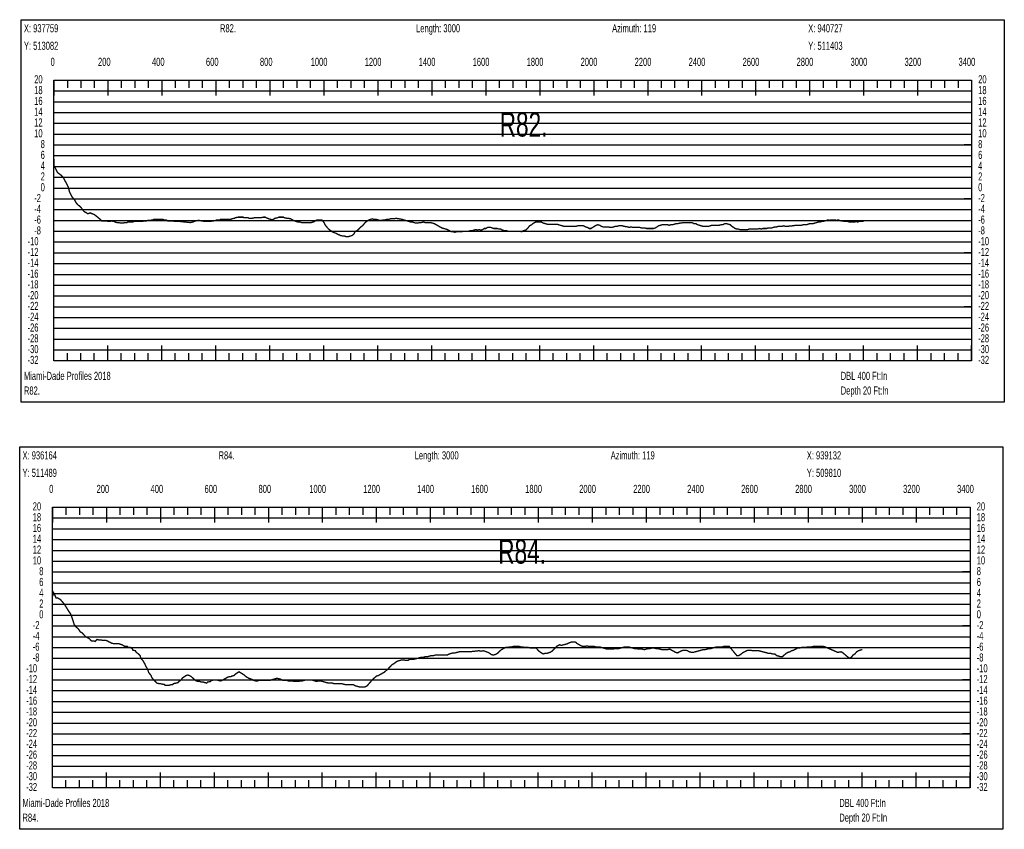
# Model space of a CAD drawing. Header units: inches. Extents: x 471865 to 538526, y 1054316 to 1102451.
# Tile 88 of 114: x 516728 to 520376, y 1075550 to 1078551. Entities that reach past the tile are written whole.
import ezdxf

# ---------------------------------------------------------------- set-up
doc = ezdxf.new("R2010")
doc.units = ezdxf.units.IN
doc.header["$MEASUREMENT"] = 0
for name, color, linetype in [('LABELS', 7, 'Continuous'), ('X_Gr1', 7, 'Continuous'), ('XSECTION', 7, 'Continuous')]:
    doc.layers.add(name, color=color, linetype=linetype)
doc.styles.get("Standard").update_dxf_attribs({"font": 'arial.ttf'})

msp = doc.modelspace()

# ---------------------------------------------------------------- linework, layer by layer
at = {"layer": 'X_Gr1', "color": 6, "linetype": 'Continuous', "lineweight": 18, "true_color": 0xff00ff, "transparency": 33554687, "const_width": 5}
for points in [[(516854.7, 1078034.8), (516854.7, 1078034.8), (516855.4, 1078009.8), (516856.7, 1078006.1), (516868.5, 1077983.8), (516881.5, 1077974), (516889.4, 1077965.9), (516897.9, 1077949.9), (516908.2, 1077929.3), (516912.5, 1077912), (516921.6, 1077894.1), (516930.1, 1077884.7), (516937.3, 1077871.7), (516943.1, 1077864.5), (516950.3, 1077859.8), (516956.3, 1077853.4), (516962.8, 1077843.6), (516968.9, 1077838.1), (516973.4, 1077836.4), (516979.8, 1077831.4), (516990.3, 1077834.8), (516993, 1077832.8), (516998.3, 1077830.8), (517003.9, 1077828.8), (517009.3, 1077824.8), (517028.5, 1077808.8), (517031.4, 1077804.8), (517037.1, 1077804.8), (517042.8, 1077804.8), (517048.8, 1077804.8), (517058.2, 1077802.8), (517061.4, 1077802.8), (517067.9, 1077804.8), (517078, 1077802.8), (517081.4, 1077800.8), (517088.1, 1077798.8), (517094.9, 1077798.8), (517101.5, 1077796.8), (517111.5, 1077796.8), (517114.9, 1077798.8), (517125.1, 1077798.8), (517128.6, 1077800.8), (517135.9, 1077800.8), (517146.6, 1077800.8), (517150.2, 1077802.8), (517161.2, 1077802.8), (517165, 1077802.8), (517172.4, 1077802.8), (517183.4, 1077802.8), (517187, 1077804.8), (517198.2, 1077804.8), (517202, 1077806.8), (517209.5, 1077806.8), (517220.8, 1077808.8), (517224.5, 1077810.8), (517231.9, 1077810.8), (517243.1, 1077810.8), (517246.8, 1077810.8), (517257.7, 1077810.8), (517261.5, 1077808.8), (517269.2, 1077808.8), (517276.9, 1077804.8), (517284.7, 1077804.8), (517296.2, 1077804.8), (517303.9, 1077802.8), (517307.9, 1077802.8), (517315.7, 1077802.8), (517323.2, 1077802.8), (517328.4, 1077802.3), (517333.5, 1077801.7), (517338.7, 1077801.1), (517343.9, 1077800.6), (517349, 1077800), (517354.2, 1077799.4), (517359.4, 1077798.9), (517359.7, 1077798.8), (517370.2, 1077800.8), (517373.4, 1077802.8), (517379.9, 1077804.8), (517389.3, 1077806.8), (517392.4, 1077806.8), (517401.7, 1077804.8), (517408, 1077804.8), (517411.3, 1077802.8), (517421.1, 1077802.8), (517424.4, 1077802.8), (517434.4, 1077802.8), (517441.1, 1077804.8), (517444.6, 1077804.8), (517454.8, 1077806.8), (517458.2, 1077808.8), (517468.7, 1077808.8), (517472.2, 1077810.8), (517479.1, 1077810.8), (517489.3, 1077810.8), (517503.4, 1077810.8), (517510.4, 1077810.8), (517513.9, 1077812.8), (517523.9, 1077814.8), (517527.2, 1077816.8), (517536.9, 1077818.8), (517543.3, 1077818.8), (517546.5, 1077818.8), (517555.8, 1077818.8), (517558.9, 1077816.8), (517568, 1077816.8), (517573.9, 1077816.8), (517576.9, 1077814.8), (517586, 1077814.8), (517589.1, 1077814.8), (517598.4, 1077816.8), (517604.7, 1077816.8), (517607.9, 1077816.8), (517617.9, 1077816.8), (517621.2, 1077816.8), (517631, 1077818.8), (517637.6, 1077818.8), (517641, 1077816.8), (517650.8, 1077812.8), (517657.4, 1077810.8), (517664.1, 1077808.8), (517670.7, 1077812.8), (517674.2, 1077814.8), (517684.5, 1077816.8), (517687.9, 1077818.8), (517697.8, 1077818.8), (517704.6, 1077818.8), (517708, 1077816.8), (517718.3, 1077814.8), (517721.6, 1077814.8), (517731.8, 1077812.8), (517738.5, 1077808.8), (517741.9, 1077806.8), (517752.3, 1077802.8), (517759.2, 1077800.8), (517766, 1077800.8), (517772.2, 1077798.8), (517775.3, 1077798.8), (517784.4, 1077798.8), (517790.2, 1077798.8), (517795.9, 1077798.8), (517801.8, 1077798.8), (517807.9, 1077798.8), (517813.9, 1077800.8), (517819.7, 1077802.8), (517825.2, 1077806.8), (517830.5, 1077808.8), (517833.2, 1077808.8), (517841.1, 1077808.8), (517846.2, 1077808.8), (517851.3, 1077804.8), (517856.5, 1077796.8), (517859.1, 1077790.8), (517866.9, 1077780.8), (517872.4, 1077774.8), (517877.8, 1077770.8), (517883.1, 1077766.8), (517888.8, 1077762.8), (517894.7, 1077760.8), (517900.6, 1077758.8), (517906.7, 1077754.8), (517912.8, 1077752.8), (517916.1, 1077750.8), (517925.8, 1077748.8), (517932.3, 1077748.8), (517935.7, 1077746.8), (517945.7, 1077746.8), (517952.5, 1077748.8), (517959.4, 1077750.8), (517966.3, 1077756.8), (517969.9, 1077764.8), (517980.5, 1077770.8), (517987.6, 1077778.8), (517994.8, 1077784.8), (518001.9, 1077790.8), (518005.5, 1077796.8), (518015.6, 1077804.8), (518022.2, 1077808.8), (518028.6, 1077810.8), (518035.1, 1077812.8), (518038.4, 1077810.8), (518048.2, 1077810.8), (518054.9, 1077808.8), (518061.7, 1077806.8), (518068.4, 1077806.8), (518074.8, 1077808.8), (518081.3, 1077808.8), (518088.4, 1077810.8), (518095.3, 1077810.8), (518102.1, 1077812.8), (518108.9, 1077812.8), (518115.7, 1077812.8), (518122.7, 1077814.8), (518129.7, 1077812.8), (518133.3, 1077812.8), (518143.6, 1077810.8), (518150.4, 1077808.8), (518157.3, 1077806.8), (518164, 1077804.8), (518170.4, 1077802.8), (518176.6, 1077800.8), (518182.8, 1077800.8), (518189.2, 1077798.8), (518195.7, 1077796.8), (518202.5, 1077796.8), (518209.5, 1077798.8), (518216.1, 1077798.8), (518222.9, 1077800.8), (518229.8, 1077798.8), (518236.3, 1077798.8), (518243.2, 1077798.8), (518250.1, 1077798.8), (518257, 1077796.8), (518264, 1077794.8), (518271.1, 1077790.8), (518278, 1077786.8), (518284.8, 1077782.8), (518292, 1077778.8), (518299.2, 1077776.8), (518306.1, 1077774.8), (518312.9, 1077772.8), (518319.7, 1077768.8), (518326.5, 1077764.8), (518333.4, 1077764.8), (518340.1, 1077762.8), (518346.7, 1077764.8), (518353.1, 1077764.8), (518359.3, 1077764.8), (518365.7, 1077764.8), (518372.1, 1077766.8), (518378.6, 1077766.8), (518385, 1077766.8), (518391.5, 1077766.8), (518398, 1077768.8), (518404.5, 1077768.8), (518411.1, 1077770.8), (518417.4, 1077772.8), (518423.7, 1077770.8), (518430.2, 1077772.8), (518436.5, 1077770.8), (518442.8, 1077772.8), (518449, 1077776.8), (518455, 1077776.8), (518461.1, 1077780.8), (518467.1, 1077780.8), (518473.1, 1077780.8), (518478.9, 1077778.8), (518485, 1077776.8), (518491.1, 1077776.8), (518497.2, 1077776.8), (518503.5, 1077774.8), (518510, 1077774.8), (518516.5, 1077770.8), (518523.3, 1077768.8), (518530.2, 1077768.8), (518537.1, 1077766.8), (518544.2, 1077766.8), (518551.2, 1077766.8), (518558.3, 1077766.8), (518565.6, 1077766.8), (518572.9, 1077766.8), (518580.1, 1077766.8), (518587.4, 1077764.8), (518594.8, 1077768.8), (518602.1, 1077770.8), (518609.3, 1077776.8), (518616.7, 1077786.8), (518624.2, 1077790.8), (518631.7, 1077796.8), (518639.1, 1077800.8), (518646.5, 1077800.8), (518653.7, 1077800.8), (518660.8, 1077800.8), (518667.9, 1077796.8), (518675, 1077794.8), (518682.1, 1077792.8), (518689.2, 1077792.8), (518696.3, 1077792.8), (518703.4, 1077792.8), (518710.5, 1077792.8), (518717.4, 1077792.8), (518724.1, 1077790.8), (518731, 1077788.8), (518738.2, 1077786.8), (518745.4, 1077784.8), (518752.1, 1077784.8), (518758.7, 1077784.8), (518765.7, 1077784.8), (518773.3, 1077784.8), (518780.9, 1077784.8), (518788.2, 1077784.8), (518795.3, 1077786.8), (518802.5, 1077786.8), (518809.8, 1077786.8), (518816.9, 1077786.8), (518824.1, 1077782.8), (518831.2, 1077780.8), (518838, 1077776.8), (518844.3, 1077776.8), (518850.6, 1077780.8), (518857, 1077784.8), (518863.4, 1077788.8), (518869.9, 1077790.8), (518876.6, 1077788.8), (518883.2, 1077784.8), (518889.6, 1077782.8), (518895.8, 1077782.8), (518902.1, 1077782.8), (518908.5, 1077782.8), (518915, 1077780.8), (518921.5, 1077780.8), (518928, 1077782.8), (518934.3, 1077784.8), (518940.6, 1077784.8), (518947.2, 1077786.8), (518953.9, 1077786.8), (518960.6, 1077786.8), (518967.2, 1077784.8), (518980.1, 1077782.8), (518986.7, 1077780.8), (518993.1, 1077782.8), (518999.6, 1077780.8), (519006.2, 1077780.8), (519012.6, 1077780.8), (519018.9, 1077780.8), (519025.1, 1077780.8), (519031.4, 1077778.8), (519037.6, 1077778.8), (519044, 1077778.8), (519050.2, 1077776.8), (519056.4, 1077776.8), (519062.9, 1077776.8), (519069.5, 1077776.8), (519076.1, 1077776.8), (519082.7, 1077778.8), (519088.9, 1077782.8), (519095.1, 1077786.8), (519101.6, 1077788.8), (519108.3, 1077790.8), (519114.8, 1077790.8), (519121.2, 1077790.8), (519127.5, 1077790.8), (519134.1, 1077788.8), (519140.6, 1077790.8), (519146.9, 1077790.8), (519153.2, 1077792.8), (519159.7, 1077794.8), (519166.2, 1077794.8), (519172.7, 1077796.8), (519179.4, 1077796.8), (519186.2, 1077798.8), (519192.8, 1077798.8), (519199.2, 1077798.8), (519205.7, 1077798.8), (519212.2, 1077798.8), (519218.8, 1077798.8), (519225.6, 1077794.8), (519232.5, 1077794.8), (519239.4, 1077790.8), (519246.1, 1077788.8), (519252.7, 1077786.8), (519259.4, 1077784.8), (519266.3, 1077784.8), (519273, 1077784.8), (519279.5, 1077784.8), (519286.2, 1077786.8), (519292.9, 1077788.8), (519299.6, 1077788.8), (519306.3, 1077788.8), (519312.9, 1077788.8), (519319.6, 1077788.8), (519326.2, 1077790.8), (519332.9, 1077790.8), (519339.9, 1077794.8), (519346.9, 1077794.8), (519353.6, 1077792.8), (519360.3, 1077790.8), (519366.7, 1077784.8), (519372.8, 1077780.8), (519378.7, 1077776.8), (519384.4, 1077774.8), (519390.3, 1077774.8), (519396.1, 1077772.8), (519401.6, 1077772.8), (519407.2, 1077772.8), (519413.2, 1077772.8), (519419.3, 1077772.8), (519425.2, 1077772.8), (519431, 1077774.8), (519436.8, 1077774.8), (519442.8, 1077774.8), (519449.2, 1077774.8), (519455.6, 1077774.8), (519462, 1077774.8), (519468.4, 1077776.8), (519474.8, 1077774.8), (519481.3, 1077776.8), (519487.9, 1077776.8), (519494.3, 1077776.8), (519500.6, 1077778.8), (519507, 1077778.8), (519513.4, 1077778.8), (519519.6, 1077780.8), (519525.9, 1077782.8), (519532.2, 1077782.8), (519538.7, 1077784.8), (519545.4, 1077784.8), (519552.1, 1077784.8), (519558.7, 1077786.8), (519565, 1077784.8), (519571.2, 1077784.8), (519577.1, 1077785.4), (519583, 1077786), (519588.9, 1077786.6), (519591, 1077786.8), (519594.8, 1077787.4), (519600.7, 1077788.2), (519604.5, 1077788.8), (519610.8, 1077788.8), (519617.1, 1077788.8), (519623.7, 1077788.8), (519630.1, 1077790.8), (519636.2, 1077790.8), (519642.4, 1077790.8), (519648.7, 1077792.8), (519655, 1077794.8), (519661.2, 1077794.8), (519667.3, 1077794.8), (519673.6, 1077796.8), (519679.9, 1077798.8), (519686.3, 1077800.8), (519692.5, 1077800.8), (519698.2, 1077802.8), (519703.4, 1077802.8), (519709.3, 1077804.4), (519715.2, 1077806.1), (519717.8, 1077806.8), (519722.5, 1077808.8), (519727.3, 1077806.8), (519732.5, 1077808.8), (519738.4, 1077808.8), (519744.3, 1077808.8), (519748.2, 1077808.8), (519753.6, 1077806.8), (519759.3, 1077808.8), (519765.1, 1077806.8), (519770.8, 1077804.8), (519776.9, 1077804.8), (519783.1, 1077802.8), (519789.3, 1077802.8), (519795.5, 1077802.8), (519801.6, 1077800.8), (519807.9, 1077800.8), (519820.9, 1077800.8), (519827, 1077802.8), (519832.7, 1077800.8), (519838.7, 1077802.8), (519844.6, 1077802.8), (519850.2, 1077802.8), (519854.4, 1077803.6)], [(516850.1, 1076414), (516850.1, 1076414), (516853.6, 1076427), (516862.8, 1076407.4), (516867.6, 1076407.9), (516878.3, 1076402), (516894, 1076383.7), (516905.9, 1076363.9), (516916.9, 1076347.4), (516922.2, 1076333.1), (516929.9, 1076308.8), (516936.9, 1076300), (516945.5, 1076292.3), (516952.3, 1076281.9), (516959.4, 1076278.1), (516966.2, 1076270.1), (516973.7, 1076262.7), (516981.3, 1076259.2), (516987.7, 1076254.8), (516993.6, 1076248), (517002.4, 1076248.3), (517006.9, 1076246.1), (517014.2, 1076253.8), (517021.4, 1076251.8), (517023.9, 1076251.8), (517029.1, 1076251.8), (517037.1, 1076249.8), (517039.8, 1076249.8), (517047.9, 1076249.8), (517053.6, 1076247.8), (517056.4, 1076245.8), (517065.2, 1076241.8), (517068.1, 1076239.8), (517077, 1076237.8), (517083, 1076237.8), (517086.1, 1076237.8), (517095.3, 1076237.8), (517101.4, 1076235.8), (517107.6, 1076233.8), (517110.7, 1076231.8), (517117, 1076227.8), (517126.3, 1076227.8), (517129.3, 1076223.8), (517138.4, 1076223.8), (517144.5, 1076219.8), (517147.4, 1076213.8), (517156.5, 1076211.8), (517159.5, 1076205.8), (517168.3, 1076199.8), (517174, 1076193.8), (517176.8, 1076183.8), (517185.4, 1076173.8), (517191, 1076163.8), (517196.7, 1076151.8), (517202.5, 1076141.8), (517205.4, 1076131.8), (517214.6, 1076119.8), (517217.6, 1076111.8), (517226.5, 1076101.8), (517232.6, 1076095.8), (517235.7, 1076091.8), (517245, 1076089.8), (517248, 1076089.8), (517257.1, 1076087.8), (517263.1, 1076087.8), (517266.2, 1076083.8), (517275.5, 1076083.8), (517281.7, 1076083.8), (517287.9, 1076085.8), (517294.2, 1076085.8), (517297.5, 1076089.8), (517307.6, 1076091.8), (517314.2, 1076093.8), (517320.5, 1076099.8), (517326.4, 1076103.8), (517329.4, 1076109.8), (517338.5, 1076115.8), (517344.5, 1076119.8), (517350.7, 1076121.8), (517356.9, 1076119.8), (517363.5, 1076115.8), (517370, 1076109.8), (517376.3, 1076103.8), (517382.5, 1076099.8), (517388.6, 1076097.8), (517394.7, 1076097.8), (517400.9, 1076095.8), (517407.1, 1076095.8), (517413.7, 1076093.8), (517420.5, 1076091.8), (517424, 1076095.8), (517434.9, 1076097.8), (517438.5, 1076101.8), (517449.4, 1076103.8), (517456.6, 1076103.8), (517463.8, 1076101.8), (517470.8, 1076099.8), (517477.7, 1076101.8), (517484.7, 1076105.8), (517491.7, 1076109.8), (517498.6, 1076113.8), (517504.9, 1076115.8), (517510.7, 1076115.8), (517513.5, 1076117.8), (517522, 1076119.8), (517527.9, 1076125.8), (517534.1, 1076129.8), (517540.4, 1076133.8), (517543.7, 1076131.8), (517553.2, 1076125.8), (517559.6, 1076121.8), (517566.3, 1076115.8), (517573.1, 1076111.8), (517576.6, 1076109.8), (517587.5, 1076105.8), (517595, 1076101.8), (517602.4, 1076099.8), (517609.5, 1076099.8), (517613.2, 1076101.8), (517624.1, 1076101.8), (517631.5, 1076101.8), (517639, 1076101.8), (517646.2, 1076101.8), (517653.5, 1076101.8), (517660.6, 1076103.8), (517667.4, 1076105.8), (517674.4, 1076107.8), (517681.5, 1076109.8), (517688.8, 1076107.8), (517695.9, 1076105.8), (517702.9, 1076101.8), (517710.1, 1076101.8), (517717.2, 1076101.8), (517724.3, 1076099.8), (517731.2, 1076099.8), (517738.3, 1076099.8), (517745.7, 1076097.8), (517752.9, 1076097.8), (517760.1, 1076097.8), (517767.1, 1076099.8), (517774, 1076099.8), (517781, 1076101.8), (517787.9, 1076103.8), (517791.3, 1076103.8), (517801.3, 1076103.8), (517808.2, 1076103.8), (517815.2, 1076101.8), (517822.1, 1076099.8), (517825.7, 1076097.8), (517836.1, 1076099.8), (517843.1, 1076099.8), (517850.1, 1076097.8), (517857.2, 1076095.8), (517864.3, 1076093.8), (517871.4, 1076091.8), (517878.6, 1076091.8), (517885.6, 1076091.8), (517892.4, 1076089.8), (517899.2, 1076089.8), (517906.2, 1076089.8), (517913.3, 1076089.8), (517920.6, 1076089.8), (517927.8, 1076087.8), (517935.1, 1076085.8), (517942.3, 1076085.8), (517949.3, 1076085.8), (517956.5, 1076085.8), (517963.8, 1076085.8), (517971.2, 1076081.8), (517978.6, 1076079.8), (517985.9, 1076077.8), (517993.1, 1076077.8), (518000.2, 1076077.8), (518007.6, 1076077.8), (518014.9, 1076081.8), (518022, 1076089.8), (518029, 1076097.8), (518035.7, 1076105.8), (518042.7, 1076111.8), (518049.7, 1076117.8), (518056.6, 1076119.8), (518063.8, 1076123.8), (518070.9, 1076127.8), (518077.9, 1076131.8), (518084.9, 1076137.8), (518092.1, 1076143.8), (518099.5, 1076151.8), (518106.8, 1076159.8), (518114.3, 1076163.8), (518121.7, 1076169.8), (518129.1, 1076173.8), (518136.4, 1076175.8), (518143.9, 1076177.8), (518151.3, 1076177.8), (518158.6, 1076175.8), (518165.8, 1076175.8), (518173.2, 1076179.8), (518180.3, 1076179.8), (518187.3, 1076179.8), (518194.6, 1076181.8), (518201.8, 1076183.8), (518209.2, 1076185.8), (518216.5, 1076187.8), (518223.9, 1076187.8), (518231.2, 1076189.8), (518238.6, 1076189.8), (518246.2, 1076191.8), (518253.5, 1076193.8), (518260.7, 1076193.8), (518268, 1076195.8), (518275.3, 1076195.8), (518282.8, 1076195.8), (518290.1, 1076195.8), (518297.5, 1076195.8), (518304.9, 1076195.8), (518312, 1076195.8), (518319.3, 1076199.8), (518326.6, 1076201.8), (518333.9, 1076203.8), (518341.2, 1076203.8), (518348.5, 1076205.8), (518356, 1076207.8), (518363.4, 1076207.8), (518370.8, 1076207.8), (518378.3, 1076207.8), (518385.7, 1076207.8), (518393.1, 1076207.8), (518429.5, 1076211.8), (518436.9, 1076209.8), (518444.5, 1076211.8), (518452, 1076209.8), (518467.1, 1076203.8), (518474.7, 1076197.8), (518482.4, 1076195.8), (518490.1, 1076197.8), (518497.6, 1076201.8), (518505.3, 1076209.8), (518512.8, 1076215.8), (518520.1, 1076219.8), (518527.5, 1076223.8), (518534.9, 1076223.8), (518542.2, 1076225.8), (518549.4, 1076225.8), (518556.5, 1076227.8), (518563.6, 1076227.8), (518570.8, 1076227.8), (518578.1, 1076227.8), (518585.2, 1076225.8), (518592.3, 1076225.8), (518599.3, 1076223.8), (518606.3, 1076223.8), (518613.5, 1076223.8), (518620.6, 1076221.8), (518627.7, 1076221.8), (518641.5, 1076221.8), (518648.2, 1076213.8), (518654.7, 1076207.8), (518667.1, 1076199.8), (518673.4, 1076201.8), (518679.9, 1076201.8), (518686.3, 1076203.8), (518692.8, 1076205.8), (518699.5, 1076209.8), (518706.1, 1076215.8), (518713, 1076223.8), (518720, 1076229.8), (518727.4, 1076233.8), (518734.9, 1076231.8), (518742.6, 1076233.8), (518750.3, 1076235.8), (518757.7, 1076237.8), (518765, 1076241.8), (518772.3, 1076243.8), (518779.6, 1076243.8), (518786.9, 1076243.8), (518794.1, 1076237.8), (518801.1, 1076233.8), (518808.1, 1076229.8), (518814.9, 1076227.8), (518821.9, 1076227.8), (518829, 1076229.8), (518835.9, 1076227.8), (518842.7, 1076227.8), (518849.3, 1076227.8), (518856.1, 1076227.8), (518863, 1076225.8), (518869.9, 1076225.8), (518876.7, 1076225.8), (518883.5, 1076223.8), (518890.4, 1076221.8), (518897.1, 1076219.8), (518904.1, 1076217.8), (518911.1, 1076217.8), (518918.3, 1076217.8), (518925.8, 1076217.8), (518933.1, 1076219.8), (518940.4, 1076219.8), (518947.7, 1076219.8), (518954.8, 1076221.8), (518962.1, 1076223.8), (518969.4, 1076225.8), (518976.7, 1076225.8), (518983.8, 1076225.8), (518990.9, 1076223.8), (518998.2, 1076221.8), (519005.4, 1076219.8), (519012.5, 1076219.8), (519019.7, 1076217.8), (519026.8, 1076217.8), (519034.3, 1076217.8), (519041.6, 1076215.8), (519048.9, 1076217.8), (519056.3, 1076219.8), (519063.4, 1076219.8), (519070.8, 1076221.8), (519078.1, 1076221.8), (519085.4, 1076219.8), (519092.6, 1076219.8), (519099.7, 1076217.8), (519107.1, 1076215.8), (519114.3, 1076215.8), (519121.5, 1076215.8), (519128.7, 1076215.8), (519135.8, 1076217.8), (519143.2, 1076213.8), (519150.5, 1076209.8), (519157.9, 1076205.8), (519165.3, 1076203.8), (519172.7, 1076207.8), (519180.2, 1076211.8), (519187.4, 1076213.8), (519194.8, 1076213.8), (519202, 1076211.8), (519209.1, 1076207.8), (519216.4, 1076205.8), (519223.7, 1076205.8), (519231, 1076207.8), (519238.2, 1076209.8), (519245.3, 1076211.8), (519252.8, 1076213.8), (519260.1, 1076215.8), (519267.3, 1076215.8), (519274.5, 1076217.8), (519281.5, 1076219.8), (519288.7, 1076219.8), (519294.6, 1076221.6), (519300.4, 1076223.3), (519302.5, 1076223.8), (519309.3, 1076225.8), (519316.1, 1076225.8), (519323, 1076225.8), (519329.9, 1076225.8), (519336.5, 1076227.8), (519343.1, 1076227.8), (519349.7, 1076227.8), (519356.6, 1076227.8), (519362.5, 1076220.7), (519368.4, 1076213.5), (519374.3, 1076206.3), (519380.2, 1076199.2), (519384.5, 1076193.8), (519391.6, 1076193.8), (519398.7, 1076197.8), (519406, 1076203.8), (519413.4, 1076207.8), (519420.6, 1076211.8), (519428.1, 1076213.8), (519435.4, 1076213.8), (519442.8, 1076211.8), (519450.4, 1076211.8), (519458.1, 1076211.8), (519465.8, 1076211.8), (519471.7, 1076210.3), (519477.6, 1076208.7), (519483.4, 1076207.2), (519489.3, 1076205.6), (519495.2, 1076204.1), (519496.1, 1076203.8), (519503.5, 1076201.8), (519510.9, 1076201.8), (519518.2, 1076199.8), (519525.3, 1076199.8), (519532.5, 1076193.8), (519539.6, 1076191.8), (519546.6, 1076189.8), (519553.5, 1076189.8), (519560.3, 1076195.8), (519567.1, 1076201.8), (519574, 1076205.8), (519581, 1076207.8), (519588.1, 1076211.8), (519595.3, 1076213.8), (519602.4, 1076217.8), (519609.6, 1076221.8), (519616.9, 1076221.8), (519624.2, 1076223.8), (519631.7, 1076223.8), (519639.1, 1076223.8), (519646.6, 1076225.8), (519653.9, 1076225.8), (519661.1, 1076225.8), (519668.3, 1076227.8), (519675.6, 1076227.8), (519683.1, 1076227.8), (519690.4, 1076227.8), (519697.8, 1076227.8), (519705.1, 1076227.8), (519712.2, 1076225.8), (519718, 1076223.3), (519723.9, 1076220.8), (519729.8, 1076218.2), (519735.6, 1076215.7), (519741.5, 1076213.2), (519747.3, 1076210.6), (519753.2, 1076208.1), (519758.4, 1076205.8), (519764.3, 1076206.8), (519770.2, 1076207.7), (519771.3, 1076207.8), (519777.8, 1076203.8), (519783.7, 1076198.8), (519789.5, 1076193.8), (519795.4, 1076188.9), (519796.6, 1076187.8), (519802.9, 1076183.8), (519809.2, 1076187.8), (519815.5, 1076195.8), (519822.1, 1076199.8), (519828.7, 1076207.8), (519835.3, 1076211.8), (519841.8, 1076213.8), (519848.3, 1076215.8), (519849.1, 1076215.8)]]:
    msp.add_lwpolyline(points, dxfattribs=at)
at = {"layer": 'XSECTION', "color": 18, "linetype": 'Continuous', "true_color": 0x000000}
for points in [[(516733.2, 1078550.8), (520375.6, 1078550.8), (520375.6, 1077132.8), (516733.2, 1077132.8), (516733.2, 1078550.8)], [(516854.4, 1078326.8), (520254.4, 1078326.8), (520254.4, 1077286.8), (516854.4, 1077286.8), (516854.4, 1078326.8)], [(516854.4, 1078326.8), (516854.4, 1078270.4)], [(516854.4, 1078326.8), (516854.4, 1078270.4)], [(516854.4, 1078326.8), (516854.4, 1078298.8)], [(516854.4, 1078326.8), (516854.4, 1078298.8)], [(516904.4, 1078326.8), (516904.4, 1078298.8)], [(516954.4, 1078326.8), (516954.4, 1078298.8)], [(517004.4, 1078326.8), (517004.4, 1078298.8)], [(517054.4, 1078326.8), (517054.4, 1078270.4)], [(517054.4, 1078326.8), (517054.4, 1078298.8)], [(517104.4, 1078326.8), (517104.4, 1078298.8)], [(517154.4, 1078326.8), (517154.4, 1078298.8)], [(517204.4, 1078326.8), (517204.4, 1078298.8)], [(517254.4, 1078326.8), (517254.4, 1078270.4)], [(517254.4, 1078326.8), (517254.4, 1078298.8)], [(517304.4, 1078326.8), (517304.4, 1078298.8)], [(517354.4, 1078326.8), (517354.4, 1078298.8)], [(517404.4, 1078326.8), (517404.4, 1078298.8)], [(517454.4, 1078326.8), (517454.4, 1078270.4)], [(517454.4, 1078326.8), (517454.4, 1078298.8)], [(517504.4, 1078326.8), (517504.4, 1078298.8)], [(517554.4, 1078326.8), (517554.4, 1078298.8)], [(517604.4, 1078326.8), (517604.4, 1078298.8)], [(517654.4, 1078326.8), (517654.4, 1078270.4)], [(517654.4, 1078326.8), (517654.4, 1078298.8)], [(517704.4, 1078326.8), (517704.4, 1078298.8)], [(517754.4, 1078326.8), (517754.4, 1078298.8)], [(517804.4, 1078326.8), (517804.4, 1078298.8)], [(517854.4, 1078326.8), (517854.4, 1078270.4)], [(517854.4, 1078326.8), (517854.4, 1078298.8)], [(517904.4, 1078326.8), (517904.4, 1078298.8)], [(517954.4, 1078326.8), (517954.4, 1078298.8)], [(518004.4, 1078326.8), (518004.4, 1078298.8)], [(518054.4, 1078326.8), (518054.4, 1078270.4)], [(518054.4, 1078326.8), (518054.4, 1078298.8)], [(518104.4, 1078326.8), (518104.4, 1078298.8)], [(518154.4, 1078326.8), (518154.4, 1078298.8)], [(518204.4, 1078326.8), (518204.4, 1078298.8)], [(518254.4, 1078326.8), (518254.4, 1078270.4)], [(518254.4, 1078326.8), (518254.4, 1078298.8)], [(518304.4, 1078326.8), (518304.4, 1078298.8)], [(518354.4, 1078326.8), (518354.4, 1078298.8)], [(518404.4, 1078326.8), (518404.4, 1078298.8)], [(518454.4, 1078326.8), (518454.4, 1078270.4)], [(518454.4, 1078326.8), (518454.4, 1078298.8)], [(518504.4, 1078326.8), (518504.4, 1078298.8)], [(518554.4, 1078326.8), (518554.4, 1078298.8)], [(518604.4, 1078326.8), (518604.4, 1078298.8)], [(518654.4, 1078326.8), (518654.4, 1078270.4)], [(518654.4, 1078326.8), (518654.4, 1078298.8)], [(518704.4, 1078326.8), (518704.4, 1078298.8)], [(518754.4, 1078326.8), (518754.4, 1078298.8)], [(518804.4, 1078326.8), (518804.4, 1078298.8)], [(518854.4, 1078326.8), (518854.4, 1078270.4)], [(518854.4, 1078326.8), (518854.4, 1078298.8)], [(518904.4, 1078326.8), (518904.4, 1078298.8)], [(518954.4, 1078326.8), (518954.4, 1078298.8)], [(519004.4, 1078326.8), (519004.4, 1078298.8)], [(519054.4, 1078326.8), (519054.4, 1078270.4)], [(519054.4, 1078326.8), (519054.4, 1078298.8)], [(519104.4, 1078326.8), (519104.4, 1078298.8)], [(519154.4, 1078326.8), (519154.4, 1078298.8)], [(519204.4, 1078326.8), (519204.4, 1078298.8)], [(519254.4, 1078326.8), (519254.4, 1078270.4)], [(519254.4, 1078326.8), (519254.4, 1078298.8)], [(519304.4, 1078326.8), (519304.4, 1078298.8)], [(519354.4, 1078326.8), (519354.4, 1078298.8)], [(519404.4, 1078326.8), (519404.4, 1078298.8)], [(519454.4, 1078326.8), (519454.4, 1078270.4)], [(519454.4, 1078326.8), (519454.4, 1078298.8)], [(519504.4, 1078326.8), (519504.4, 1078298.8)], [(519554.4, 1078326.8), (519554.4, 1078298.8)], [(519604.4, 1078326.8), (519604.4, 1078298.8)], [(519654.4, 1078326.8), (519654.4, 1078270.4)], [(519654.4, 1078326.8), (519654.4, 1078298.8)], [(519704.4, 1078326.8), (519704.4, 1078298.8)], [(519754.4, 1078326.8), (519754.4, 1078298.8)], [(519804.4, 1078326.8), (519804.4, 1078298.8)], [(519854.4, 1078326.8), (519854.4, 1078270.4)], [(519854.4, 1078326.8), (519854.4, 1078298.8)], [(519904.4, 1078326.8), (519904.4, 1078298.8)], [(519954.4, 1078326.8), (519954.4, 1078298.8)], [(520004.4, 1078326.8), (520004.4, 1078298.8)], [(520054.4, 1078326.8), (520054.4, 1078270.4)], [(520054.4, 1078326.8), (520054.4, 1078298.8)], [(520104.4, 1078326.8), (520104.4, 1078298.8)], [(520154.4, 1078326.8), (520154.4, 1078298.8)], [(520204.4, 1078326.8), (520204.4, 1078298.8)], [(520254.4, 1078326.8), (520254.4, 1078270.4)], [(520254.4, 1078326.8), (520254.4, 1078298.8)], [(516854.4, 1078086.8), (516882.4, 1078086.8)], [(520254.4, 1078086.8), (520226.4, 1078086.8)], [(516854.4, 1077886.8), (516882.4, 1077886.8)], [(520254.4, 1077886.8), (520226.4, 1077886.8)], [(516854.4, 1077686.8), (516882.4, 1077686.8)], [(520254.4, 1077686.8), (520226.4, 1077686.8)], [(516854.4, 1077486.8), (516882.4, 1077486.8)], [(520254.4, 1077486.8), (520226.4, 1077486.8)], [(516854.4, 1077286.8), (516854.4, 1077343.2)], [(516854.4, 1077286.8), (516854.4, 1077343.2)], [(517054.4, 1077286.8), (517054.4, 1077343.2)], [(517254.4, 1077286.8), (517254.4, 1077343.2)], [(517454.4, 1077286.8), (517454.4, 1077343.2)], [(517654.4, 1077286.8), (517654.4, 1077343.2)], [(517854.4, 1077286.8), (517854.4, 1077343.2)], [(518054.4, 1077286.8), (518054.4, 1077343.2)], [(518254.4, 1077286.8), (518254.4, 1077343.2)], [(518454.4, 1077286.8), (518454.4, 1077343.2)], [(518654.4, 1077286.8), (518654.4, 1077343.2)], [(518854.4, 1077286.8), (518854.4, 1077343.2)], [(519054.4, 1077286.8), (519054.4, 1077343.2)], [(519254.4, 1077286.8), (519254.4, 1077343.2)], [(519454.4, 1077286.8), (519454.4, 1077343.2)], [(519654.4, 1077286.8), (519654.4, 1077343.2)], [(519854.4, 1077286.8), (519854.4, 1077343.2)], [(520054.4, 1077286.8), (520054.4, 1077343.2)], [(520254.4, 1077286.8), (520254.4, 1077343.2)], [(516854.4, 1077286.8), (516854.4, 1077314.8)], [(516854.4, 1077286.8), (516854.4, 1077314.8)], [(516904.4, 1077286.8), (516904.4, 1077314.8)], [(516954.4, 1077286.8), (516954.4, 1077314.8)], [(517004.4, 1077286.8), (517004.4, 1077314.8)], [(517054.4, 1077286.8), (517054.4, 1077314.8)], [(517104.4, 1077286.8), (517104.4, 1077314.8)], [(517154.4, 1077286.8), (517154.4, 1077314.8)], [(517204.4, 1077286.8), (517204.4, 1077314.8)], [(517254.4, 1077286.8), (517254.4, 1077314.8)], [(517304.4, 1077286.8), (517304.4, 1077314.8)], [(517354.4, 1077286.8), (517354.4, 1077314.8)], [(517404.4, 1077286.8), (517404.4, 1077314.8)], [(517454.4, 1077286.8), (517454.4, 1077314.8)], [(517504.4, 1077286.8), (517504.4, 1077314.8)], [(517554.4, 1077286.8), (517554.4, 1077314.8)], [(517604.4, 1077286.8), (517604.4, 1077314.8)], [(517654.4, 1077286.8), (517654.4, 1077314.8)], [(517704.4, 1077286.8), (517704.4, 1077314.8)], [(517754.4, 1077286.8), (517754.4, 1077314.8)], [(517804.4, 1077286.8), (517804.4, 1077314.8)], [(517854.4, 1077286.8), (517854.4, 1077314.8)], [(517904.4, 1077286.8), (517904.4, 1077314.8)], [(517954.4, 1077286.8), (517954.4, 1077314.8)], [(518004.4, 1077286.8), (518004.4, 1077314.8)], [(518054.4, 1077286.8), (518054.4, 1077314.8)], [(518104.4, 1077286.8), (518104.4, 1077314.8)], [(518154.4, 1077286.8), (518154.4, 1077314.8)], [(518204.4, 1077286.8), (518204.4, 1077314.8)], [(518254.4, 1077286.8), (518254.4, 1077314.8)], [(518304.4, 1077286.8), (518304.4, 1077314.8)], [(518354.4, 1077286.8), (518354.4, 1077314.8)], [(518404.4, 1077286.8), (518404.4, 1077314.8)], [(518454.4, 1077286.8), (518454.4, 1077314.8)], [(518504.4, 1077286.8), (518504.4, 1077314.8)], [(518554.4, 1077286.8), (518554.4, 1077314.8)], [(518604.4, 1077286.8), (518604.4, 1077314.8)], [(518654.4, 1077286.8), (518654.4, 1077314.8)], [(518704.4, 1077286.8), (518704.4, 1077314.8)], [(518754.4, 1077286.8), (518754.4, 1077314.8)], [(518804.4, 1077286.8), (518804.4, 1077314.8)], [(518854.4, 1077286.8), (518854.4, 1077314.8)], [(518904.4, 1077286.8), (518904.4, 1077314.8)], [(518954.4, 1077286.8), (518954.4, 1077314.8)], [(519004.4, 1077286.8), (519004.4, 1077314.8)], [(519054.4, 1077286.8), (519054.4, 1077314.8)], [(519104.4, 1077286.8), (519104.4, 1077314.8)], [(519154.4, 1077286.8), (519154.4, 1077314.8)], [(519204.4, 1077286.8), (519204.4, 1077314.8)], [(519254.4, 1077286.8), (519254.4, 1077314.8)], [(519304.4, 1077286.8), (519304.4, 1077314.8)], [(519354.4, 1077286.8), (519354.4, 1077314.8)], [(519404.4, 1077286.8), (519404.4, 1077314.8)], [(519454.4, 1077286.8), (519454.4, 1077314.8)], [(519504.4, 1077286.8), (519504.4, 1077314.8)], [(519554.4, 1077286.8), (519554.4, 1077314.8)], [(519604.4, 1077286.8), (519604.4, 1077314.8)], [(519654.4, 1077286.8), (519654.4, 1077314.8)], [(519704.4, 1077286.8), (519704.4, 1077314.8)], [(519754.4, 1077286.8), (519754.4, 1077314.8)], [(519804.4, 1077286.8), (519804.4, 1077314.8)], [(519854.4, 1077286.8), (519854.4, 1077314.8)], [(519904.4, 1077286.8), (519904.4, 1077314.8)], [(519954.4, 1077286.8), (519954.4, 1077314.8)], [(520004.4, 1077286.8), (520004.4, 1077314.8)], [(520054.4, 1077286.8), (520054.4, 1077314.8)], [(520104.4, 1077286.8), (520104.4, 1077314.8)], [(520154.4, 1077286.8), (520154.4, 1077314.8)], [(520204.4, 1077286.8), (520204.4, 1077314.8)], [(520254.4, 1077286.8), (520254.4, 1077314.8)], [(516727.9, 1076967.8), (520370.3, 1076967.8), (520370.3, 1075549.8), (516727.9, 1075549.8), (516727.9, 1076967.8)], [(516849.1, 1076743.8), (520249.1, 1076743.8), (520249.1, 1075703.8), (516849.1, 1075703.8), (516849.1, 1076743.8)], [(516849.1, 1076743.8), (516849.1, 1076687.4)], [(516849.1, 1076743.8), (516849.1, 1076687.4)], [(516849.1, 1076743.8), (516849.1, 1076715.8)], [(516849.1, 1076743.8), (516849.1, 1076715.8)], [(516899.1, 1076743.8), (516899.1, 1076715.8)], [(516949.1, 1076743.8), (516949.1, 1076715.8)], [(516999.1, 1076743.8), (516999.1, 1076715.8)], [(517049.1, 1076743.8), (517049.1, 1076687.4)], [(517049.1, 1076743.8), (517049.1, 1076715.8)], [(517099.1, 1076743.8), (517099.1, 1076715.8)], [(517149.1, 1076743.8), (517149.1, 1076715.8)], [(517199.1, 1076743.8), (517199.1, 1076715.8)], [(517249.1, 1076743.8), (517249.1, 1076687.4)], [(517249.1, 1076743.8), (517249.1, 1076715.8)], [(517299.1, 1076743.8), (517299.1, 1076715.8)], [(517349.1, 1076743.8), (517349.1, 1076715.8)], [(517399.1, 1076743.8), (517399.1, 1076715.8)], [(517449.1, 1076743.8), (517449.1, 1076687.4)], [(517449.1, 1076743.8), (517449.1, 1076715.8)], [(517499.1, 1076743.8), (517499.1, 1076715.8)], [(517549.1, 1076743.8), (517549.1, 1076715.8)], [(517599.1, 1076743.8), (517599.1, 1076715.8)], [(517649.1, 1076743.8), (517649.1, 1076687.4)], [(517649.1, 1076743.8), (517649.1, 1076715.8)], [(517699.1, 1076743.8), (517699.1, 1076715.8)], [(517749.1, 1076743.8), (517749.1, 1076715.8)], [(517799.1, 1076743.8), (517799.1, 1076715.8)], [(517849.1, 1076743.8), (517849.1, 1076687.4)], [(517849.1, 1076743.8), (517849.1, 1076715.8)], [(517899.1, 1076743.8), (517899.1, 1076715.8)], [(517949.1, 1076743.8), (517949.1, 1076715.8)], [(517999.1, 1076743.8), (517999.1, 1076715.8)], [(518049.1, 1076743.8), (518049.1, 1076687.4)], [(518049.1, 1076743.8), (518049.1, 1076715.8)], [(518099.1, 1076743.8), (518099.1, 1076715.8)], [(518149.1, 1076743.8), (518149.1, 1076715.8)], [(518199.1, 1076743.8), (518199.1, 1076715.8)], [(518249.1, 1076743.8), (518249.1, 1076687.4)], [(518249.1, 1076743.8), (518249.1, 1076715.8)], [(518299.1, 1076743.8), (518299.1, 1076715.8)], [(518349.1, 1076743.8), (518349.1, 1076715.8)], [(518399.1, 1076743.8), (518399.1, 1076715.8)], [(518449.1, 1076743.8), (518449.1, 1076687.4)], [(518449.1, 1076743.8), (518449.1, 1076715.8)], [(518499.1, 1076743.8), (518499.1, 1076715.8)], [(518549.1, 1076743.8), (518549.1, 1076715.8)], [(518599.1, 1076743.8), (518599.1, 1076715.8)], [(518649.1, 1076743.8), (518649.1, 1076687.4)], [(518649.1, 1076743.8), (518649.1, 1076715.8)], [(518699.1, 1076743.8), (518699.1, 1076715.8)], [(518749.1, 1076743.8), (518749.1, 1076715.8)], [(518799.1, 1076743.8), (518799.1, 1076715.8)], [(518849.1, 1076743.8), (518849.1, 1076687.4)], [(518849.1, 1076743.8), (518849.1, 1076715.8)], [(518899.1, 1076743.8), (518899.1, 1076715.8)], [(518949.1, 1076743.8), (518949.1, 1076715.8)], [(518999.1, 1076743.8), (518999.1, 1076715.8)], [(519049.1, 1076743.8), (519049.1, 1076687.4)], [(519049.1, 1076743.8), (519049.1, 1076715.8)], [(519099.1, 1076743.8), (519099.1, 1076715.8)], [(519149.1, 1076743.8), (519149.1, 1076715.8)], [(519199.1, 1076743.8), (519199.1, 1076715.8)], [(519249.1, 1076743.8), (519249.1, 1076687.4)], [(519249.1, 1076743.8), (519249.1, 1076715.8)], [(519299.1, 1076743.8), (519299.1, 1076715.8)], [(519349.1, 1076743.8), (519349.1, 1076715.8)], [(519399.1, 1076743.8), (519399.1, 1076715.8)], [(519449.1, 1076743.8), (519449.1, 1076687.4)], [(519449.1, 1076743.8), (519449.1, 1076715.8)], [(519499.1, 1076743.8), (519499.1, 1076715.8)], [(519549.1, 1076743.8), (519549.1, 1076715.8)], [(519599.1, 1076743.8), (519599.1, 1076715.8)], [(519649.1, 1076743.8), (519649.1, 1076687.4)], [(519649.1, 1076743.8), (519649.1, 1076715.8)], [(519699.1, 1076743.8), (519699.1, 1076715.8)], [(519749.1, 1076743.8), (519749.1, 1076715.8)], [(519799.1, 1076743.8), (519799.1, 1076715.8)], [(519849.1, 1076743.8), (519849.1, 1076687.4)], [(519849.1, 1076743.8), (519849.1, 1076715.8)], [(519899.1, 1076743.8), (519899.1, 1076715.8)], [(519949.1, 1076743.8), (519949.1, 1076715.8)], [(519999.1, 1076743.8), (519999.1, 1076715.8)], [(520049.1, 1076743.8), (520049.1, 1076687.4)], [(520049.1, 1076743.8), (520049.1, 1076715.8)], [(520099.1, 1076743.8), (520099.1, 1076715.8)], [(520149.1, 1076743.8), (520149.1, 1076715.8)], [(520199.1, 1076743.8), (520199.1, 1076715.8)], [(520249.1, 1076743.8), (520249.1, 1076687.4)], [(520249.1, 1076743.8), (520249.1, 1076715.8)], [(516849.1, 1076503.8), (516877.1, 1076503.8)], [(520249.1, 1076503.8), (520221.1, 1076503.8)], [(516849.1, 1076303.8), (516877.1, 1076303.8)], [(520249.1, 1076303.8), (520221.1, 1076303.8)], [(516849.1, 1076103.8), (516877.1, 1076103.8)], [(520249.1, 1076103.8), (520221.1, 1076103.8)], [(516849.1, 1075903.8), (516877.1, 1075903.8)], [(520249.1, 1075903.8), (520221.1, 1075903.8)], [(516849.1, 1075703.8), (516849.1, 1075760.2)], [(516849.1, 1075703.8), (516849.1, 1075760.2)], [(517049.1, 1075703.8), (517049.1, 1075760.2)], [(517249.1, 1075703.8), (517249.1, 1075760.2)], [(517449.1, 1075703.8), (517449.1, 1075760.2)], [(517649.1, 1075703.8), (517649.1, 1075760.2)], [(517849.1, 1075703.8), (517849.1, 1075760.2)], [(518049.1, 1075703.8), (518049.1, 1075760.2)], [(518249.1, 1075703.8), (518249.1, 1075760.2)], [(518449.1, 1075703.8), (518449.1, 1075760.2)], [(518649.1, 1075703.8), (518649.1, 1075760.2)], [(518849.1, 1075703.8), (518849.1, 1075760.2)], [(519049.1, 1075703.8), (519049.1, 1075760.2)], [(519249.1, 1075703.8), (519249.1, 1075760.2)], [(519449.1, 1075703.8), (519449.1, 1075760.2)], [(519649.1, 1075703.8), (519649.1, 1075760.2)], [(519849.1, 1075703.8), (519849.1, 1075760.2)], [(520049.1, 1075703.8), (520049.1, 1075760.2)], [(520249.1, 1075703.8), (520249.1, 1075760.2)], [(516849.1, 1075703.8), (516849.1, 1075731.8)], [(516849.1, 1075703.8), (516849.1, 1075731.8)], [(516899.1, 1075703.8), (516899.1, 1075731.8)], [(516949.1, 1075703.8), (516949.1, 1075731.8)], [(516999.1, 1075703.8), (516999.1, 1075731.8)], [(517049.1, 1075703.8), (517049.1, 1075731.8)], [(517099.1, 1075703.8), (517099.1, 1075731.8)], [(517149.1, 1075703.8), (517149.1, 1075731.8)], [(517199.1, 1075703.8), (517199.1, 1075731.8)], [(517249.1, 1075703.8), (517249.1, 1075731.8)], [(517299.1, 1075703.8), (517299.1, 1075731.8)], [(517349.1, 1075703.8), (517349.1, 1075731.8)], [(517399.1, 1075703.8), (517399.1, 1075731.8)], [(517449.1, 1075703.8), (517449.1, 1075731.8)], [(517499.1, 1075703.8), (517499.1, 1075731.8)], [(517549.1, 1075703.8), (517549.1, 1075731.8)], [(517599.1, 1075703.8), (517599.1, 1075731.8)], [(517649.1, 1075703.8), (517649.1, 1075731.8)], [(517699.1, 1075703.8), (517699.1, 1075731.8)], [(517749.1, 1075703.8), (517749.1, 1075731.8)], [(517799.1, 1075703.8), (517799.1, 1075731.8)], [(517849.1, 1075703.8), (517849.1, 1075731.8)], [(517899.1, 1075703.8), (517899.1, 1075731.8)], [(517949.1, 1075703.8), (517949.1, 1075731.8)], [(517999.1, 1075703.8), (517999.1, 1075731.8)], [(518049.1, 1075703.8), (518049.1, 1075731.8)], [(518099.1, 1075703.8), (518099.1, 1075731.8)], [(518149.1, 1075703.8), (518149.1, 1075731.8)], [(518199.1, 1075703.8), (518199.1, 1075731.8)], [(518249.1, 1075703.8), (518249.1, 1075731.8)], [(518299.1, 1075703.8), (518299.1, 1075731.8)], [(518349.1, 1075703.8), (518349.1, 1075731.8)], [(518399.1, 1075703.8), (518399.1, 1075731.8)], [(518449.1, 1075703.8), (518449.1, 1075731.8)], [(518499.1, 1075703.8), (518499.1, 1075731.8)], [(518549.1, 1075703.8), (518549.1, 1075731.8)], [(518599.1, 1075703.8), (518599.1, 1075731.8)], [(518649.1, 1075703.8), (518649.1, 1075731.8)], [(518699.1, 1075703.8), (518699.1, 1075731.8)], [(518749.1, 1075703.8), (518749.1, 1075731.8)], [(518799.1, 1075703.8), (518799.1, 1075731.8)], [(518849.1, 1075703.8), (518849.1, 1075731.8)], [(518899.1, 1075703.8), (518899.1, 1075731.8)], [(518949.1, 1075703.8), (518949.1, 1075731.8)], [(518999.1, 1075703.8), (518999.1, 1075731.8)], [(519049.1, 1075703.8), (519049.1, 1075731.8)], [(519099.1, 1075703.8), (519099.1, 1075731.8)], [(519149.1, 1075703.8), (519149.1, 1075731.8)], [(519199.1, 1075703.8), (519199.1, 1075731.8)], [(519249.1, 1075703.8), (519249.1, 1075731.8)], [(519299.1, 1075703.8), (519299.1, 1075731.8)], [(519349.1, 1075703.8), (519349.1, 1075731.8)], [(519399.1, 1075703.8), (519399.1, 1075731.8)], [(519449.1, 1075703.8), (519449.1, 1075731.8)], [(519499.1, 1075703.8), (519499.1, 1075731.8)], [(519549.1, 1075703.8), (519549.1, 1075731.8)], [(519599.1, 1075703.8), (519599.1, 1075731.8)], [(519649.1, 1075703.8), (519649.1, 1075731.8)], [(519699.1, 1075703.8), (519699.1, 1075731.8)], [(519749.1, 1075703.8), (519749.1, 1075731.8)], [(519799.1, 1075703.8), (519799.1, 1075731.8)], [(519849.1, 1075703.8), (519849.1, 1075731.8)], [(519899.1, 1075703.8), (519899.1, 1075731.8)], [(519949.1, 1075703.8), (519949.1, 1075731.8)], [(519999.1, 1075703.8), (519999.1, 1075731.8)], [(520049.1, 1075703.8), (520049.1, 1075731.8)], [(520099.1, 1075703.8), (520099.1, 1075731.8)], [(520149.1, 1075703.8), (520149.1, 1075731.8)], [(520199.1, 1075703.8), (520199.1, 1075731.8)], [(520249.1, 1075703.8), (520249.1, 1075731.8)]]:
    msp.add_lwpolyline(points, dxfattribs=at)
at = {"layer": 'XSECTION', "color": 18, "true_color": 0x000000}
for points in [[(516854.4, 1078286.8), (520254.4, 1078286.8)], [(516854.4, 1078246.8), (520254.4, 1078246.8)], [(516854.4, 1078206.8), (520254.4, 1078206.8)], [(516854.4, 1078166.8), (520254.4, 1078166.8)], [(516854.4, 1078126.8), (520254.4, 1078126.8)], [(516854.4, 1078086.8), (520254.4, 1078086.8)], [(516854.4, 1078046.8), (520254.4, 1078046.8)], [(516854.4, 1078006.8), (520254.4, 1078006.8)], [(516854.4, 1077966.8), (520254.4, 1077966.8)], [(516854.4, 1077926.8), (520254.4, 1077926.8)], [(516854.4, 1077886.8), (520254.4, 1077886.8)], [(516854.4, 1077846.8), (520254.4, 1077846.8)], [(516854.4, 1077806.8), (520254.4, 1077806.8)], [(516854.4, 1077766.8), (520254.4, 1077766.8)], [(516854.4, 1077726.8), (520254.4, 1077726.8)], [(516854.4, 1077686.8), (520254.4, 1077686.8)], [(516854.4, 1077646.8), (520254.4, 1077646.8)], [(516854.4, 1077606.8), (520254.4, 1077606.8)], [(516854.4, 1077566.8), (520254.4, 1077566.8)], [(516854.4, 1077526.8), (520254.4, 1077526.8)], [(516854.4, 1077486.8), (520254.4, 1077486.8)], [(516854.4, 1077446.8), (520254.4, 1077446.8)], [(516854.4, 1077406.8), (520254.4, 1077406.8)], [(516854.4, 1077366.8), (520254.4, 1077366.8)], [(516854.4, 1077326.8), (520254.4, 1077326.8)], [(516849.1, 1076703.8), (520249.1, 1076703.8)], [(516849.1, 1076663.8), (520249.1, 1076663.8)], [(516849.1, 1076623.8), (520249.1, 1076623.8)], [(516849.1, 1076583.8), (520249.1, 1076583.8)], [(516849.1, 1076543.8), (520249.1, 1076543.8)], [(516849.1, 1076503.8), (520249.1, 1076503.8)], [(516849.1, 1076463.8), (520249.1, 1076463.8)], [(516849.1, 1076423.8), (520249.1, 1076423.8)], [(516849.1, 1076383.8), (520249.1, 1076383.8)], [(516849.1, 1076343.8), (520249.1, 1076343.8)], [(516849.1, 1076303.8), (520249.1, 1076303.8)], [(516849.1, 1076263.8), (520249.1, 1076263.8)], [(516849.1, 1076223.8), (520249.1, 1076223.8)], [(516849.1, 1076183.8), (520249.1, 1076183.8)], [(516849.1, 1076143.8), (520249.1, 1076143.8)], [(516849.1, 1076103.8), (520249.1, 1076103.8)], [(516849.1, 1076063.8), (520249.1, 1076063.8)], [(516849.1, 1076023.8), (520249.1, 1076023.8)], [(516849.1, 1075983.8), (520249.1, 1075983.8)], [(516849.1, 1075943.8), (520249.1, 1075943.8)], [(516849.1, 1075903.8), (520249.1, 1075903.8)], [(516849.1, 1075863.8), (520249.1, 1075863.8)], [(516849.1, 1075823.8), (520249.1, 1075823.8)], [(516849.1, 1075783.8), (520249.1, 1075783.8)], [(516849.1, 1075743.8), (520249.1, 1075743.8)]]:
    msp.add_lwpolyline(points, dxfattribs=at)

# ---------------------------------------------------------------- texts
at = {"layer": 'LABELS', "color": 18, "true_color": 0x000000, "width": 0.666667}
for s, height, p in [('X: 937759', 30, (516743.6, 1078504)), ('R82.', 30, (517470, 1078504)), ('Length: 3000', 30, (518196.4, 1078504)), ('Azimuth: 119', 30, (518922.8, 1078504)), ('X: 940727', 30, (519649.2, 1078504)), ('Y: 513082', 30, (516743.6, 1078439.2)), ('Y: 511403', 30, (519649.2, 1078439.2)), ('0', 30, (516842.4, 1078379.6)), ('0', 30, (516842.4, 1078379.6)), ('200', 30, (517018, 1078379.6)), ('400', 30, (517218, 1078379.6)), ('600', 30, (517418, 1078379.6)), ('800', 30, (517618, 1078379.6)), ('1000', 30, (517806, 1078379.6)), ('1200', 30, (518006, 1078379.6)), ('1400', 30, (518206, 1078379.6)), ('1600', 30, (518406, 1078379.6)), ('1800', 30, (518606, 1078379.6)), ('2000', 30, (518806, 1078379.6)), ('2200', 30, (519006, 1078379.6)), ('2400', 30, (519206, 1078379.6)), ('2600', 30, (519406, 1078379.6)), ('2800', 30, (519606, 1078379.6)), ('3000', 30, (519806, 1078379.6)), ('3200', 30, (520006, 1078379.6)), ('3400', 30, (520206, 1078379.6)), ('20', 30, (516781.6, 1078314.8)), ('20', 30, (520278.8, 1078314.8)), ('18', 30, (516781.6, 1078274.8)), ('18', 30, (520278.8, 1078274.8)), ('16', 30, (516781.6, 1078234.8)), ('16', 30, (520278.8, 1078234.8)), ('14', 30, (516781.6, 1078194.8)), ('R82.', 90, (518506, 1078117.6)), ('14', 30, (520278.8, 1078194.8)), ('12', 30, (516781.6, 1078154.8)), ('12', 30, (520278.8, 1078154.8)), ('10', 30, (516781.6, 1078114.8)), ('10', 30, (520278.8, 1078114.8)), ('8', 30, (516805.6, 1078074.8)), ('8', 30, (520278.8, 1078074.8)), ('6', 30, (516805.6, 1078034.8)), ('6', 30, (520278.8, 1078034.8)), ('4', 30, (516805.6, 1077994.8)), ('4', 30, (520278.8, 1077994.8)), ('2', 30, (516805.6, 1077954.8)), ('2', 30, (520278.8, 1077954.8)), ('0', 30, (516805.6, 1077914.8)), ('0', 30, (520278.8, 1077914.8)), ('-2', 30, (516781.6, 1077874.8)), ('-2', 30, (520278.8, 1077874.8)), ('-4', 30, (516781.6, 1077834.8)), ('-4', 30, (520278.8, 1077834.8)), ('-6', 30, (516781.6, 1077794.8)), ('-6', 30, (520278.8, 1077794.8)), ('-8', 30, (516781.6, 1077754.8)), ('-8', 30, (520278.8, 1077754.8)), ('-10', 30, (516757.2, 1077714.8)), ('-10', 30, (520278.8, 1077714.8)), ('-12', 30, (516757.2, 1077674.8)), ('-12', 30, (520278.8, 1077674.8)), ('-14', 30, (516757.2, 1077634.8)), ('-14', 30, (520278.8, 1077634.8)), ('-16', 30, (516757.2, 1077594.8)), ('-16', 30, (520278.8, 1077594.8)), ('-18', 30, (516757.2, 1077554.8)), ('-18', 30, (520278.8, 1077554.8)), ('-20', 30, (516757.2, 1077514.8)), ('-20', 30, (520278.8, 1077514.8)), ('-22', 30, (516757.2, 1077474.8)), ('-22', 30, (520278.8, 1077474.8)), ('-24', 30, (516757.2, 1077434.8)), ('-24', 30, (520278.8, 1077434.8)), ('-26', 30, (516757.2, 1077394.8)), ('-26', 30, (520278.8, 1077394.8)), ('-28', 30, (516757.2, 1077354.8)), ('-28', 30, (520278.8, 1077354.8)), ('-30', 30, (516757.2, 1077314.8)), ('-30', 30, (520278.8, 1077314.8)), ('-32', 30, (516757.2, 1077274.8)), ('-32', 30, (520278.8, 1077274.8)), ('Miami-Dade Profiles 2018', 30, (516743.6, 1077215.6)), ('DBL 400 Ft:In', 30, (519769.6, 1077215.6)), ('R82.', 30, (516743.6, 1077161.2)), ('Depth 20 Ft:In', 30, (519769.6, 1077161.2)), ('X: 936164', 30, (516738.3, 1076921)), ('R84.', 30, (517464.7, 1076921)), ('Length: 3000', 30, (518191.1, 1076921)), ('Azimuth: 119', 30, (518917.5, 1076921)), ('X: 939132', 30, (519643.9, 1076921)), ('Y: 511489', 30, (516738.3, 1076856.2)), ('Y: 509810', 30, (519643.9, 1076856.2)), ('0', 30, (516837.1, 1076796.6)), ('0', 30, (516837.1, 1076796.6)), ('200', 30, (517012.7, 1076796.6)), ('400', 30, (517212.7, 1076796.6)), ('600', 30, (517412.7, 1076796.6)), ('800', 30, (517612.7, 1076796.6)), ('1000', 30, (517800.7, 1076796.6)), ('1200', 30, (518000.7, 1076796.6)), ('1400', 30, (518200.7, 1076796.6)), ('1600', 30, (518400.7, 1076796.6)), ('1800', 30, (518600.7, 1076796.6)), ('2000', 30, (518800.7, 1076796.6)), ('2200', 30, (519000.7, 1076796.6)), ('2400', 30, (519200.7, 1076796.6)), ('2600', 30, (519400.7, 1076796.6)), ('2800', 30, (519600.7, 1076796.6)), ('3000', 30, (519800.7, 1076796.6)), ('3200', 30, (520000.7, 1076796.6)), ('3400', 30, (520200.7, 1076796.6)), ('20', 30, (516776.3, 1076731.8)), ('20', 30, (520273.5, 1076731.8)), ('18', 30, (516776.3, 1076691.8)), ('18', 30, (520273.5, 1076691.8)), ('16', 30, (516776.3, 1076651.8)), ('16', 30, (520273.5, 1076651.8)), ('14', 30, (516776.3, 1076611.8)), ('14', 30, (520273.5, 1076611.8)), ('12', 30, (516776.3, 1076571.8)), ('R84.', 90, (518500.7, 1076534.6)), ('12', 30, (520273.5, 1076571.8)), ('10', 30, (516776.3, 1076531.8)), ('10', 30, (520273.5, 1076531.8)), ('8', 30, (516800.3, 1076491.8)), ('8', 30, (520273.5, 1076491.8)), ('6', 30, (516800.3, 1076451.8)), ('6', 30, (520273.5, 1076451.8)), ('4', 30, (516800.3, 1076411.8)), ('4', 30, (520273.5, 1076411.8)), ('2', 30, (516800.3, 1076371.8)), ('2', 30, (520273.5, 1076371.8)), ('0', 30, (516800.3, 1076331.8)), ('0', 30, (520273.5, 1076331.8)), ('-2', 30, (516776.3, 1076291.8)), ('-2', 30, (520273.5, 1076291.8)), ('-4', 30, (516776.3, 1076251.8)), ('-4', 30, (520273.5, 1076251.8)), ('-6', 30, (516776.3, 1076211.8)), ('-6', 30, (520273.5, 1076211.8)), ('-8', 30, (516776.3, 1076171.8)), ('-8', 30, (520273.5, 1076171.8)), ('-10', 30, (516751.9, 1076131.8)), ('-10', 30, (520273.5, 1076131.8)), ('-12', 30, (516751.9, 1076091.8)), ('-12', 30, (520273.5, 1076091.8)), ('-14', 30, (516751.9, 1076051.8)), ('-14', 30, (520273.5, 1076051.8)), ('-16', 30, (516751.9, 1076011.8)), ('-16', 30, (520273.5, 1076011.8)), ('-18', 30, (516751.9, 1075971.8)), ('-18', 30, (520273.5, 1075971.8)), ('-20', 30, (516751.9, 1075931.8)), ('-20', 30, (520273.5, 1075931.8)), ('-22', 30, (516751.9, 1075891.8)), ('-22', 30, (520273.5, 1075891.8)), ('-24', 30, (516751.9, 1075851.8)), ('-24', 30, (520273.5, 1075851.8)), ('-26', 30, (516751.9, 1075811.8)), ('-26', 30, (520273.5, 1075811.8)), ('-28', 30, (516751.9, 1075771.8)), ('-28', 30, (520273.5, 1075771.8)), ('-30', 30, (516751.9, 1075731.8)), ('-30', 30, (520273.5, 1075731.8)), ('-32', 30, (516751.9, 1075691.8)), ('-32', 30, (520273.5, 1075691.8)), ('Miami-Dade Profiles 2018', 30, (516738.3, 1075632.6)), ('DBL 400 Ft:In', 30, (519764.3, 1075632.6)), ('R84.', 30, (516738.3, 1075578.2)), ('Depth 20 Ft:In', 30, (519764.3, 1075578.2))]:
    msp.add_text(s, height=height, dxfattribs=at).set_placement(p)

doc.saveas('drawing.dxf')
